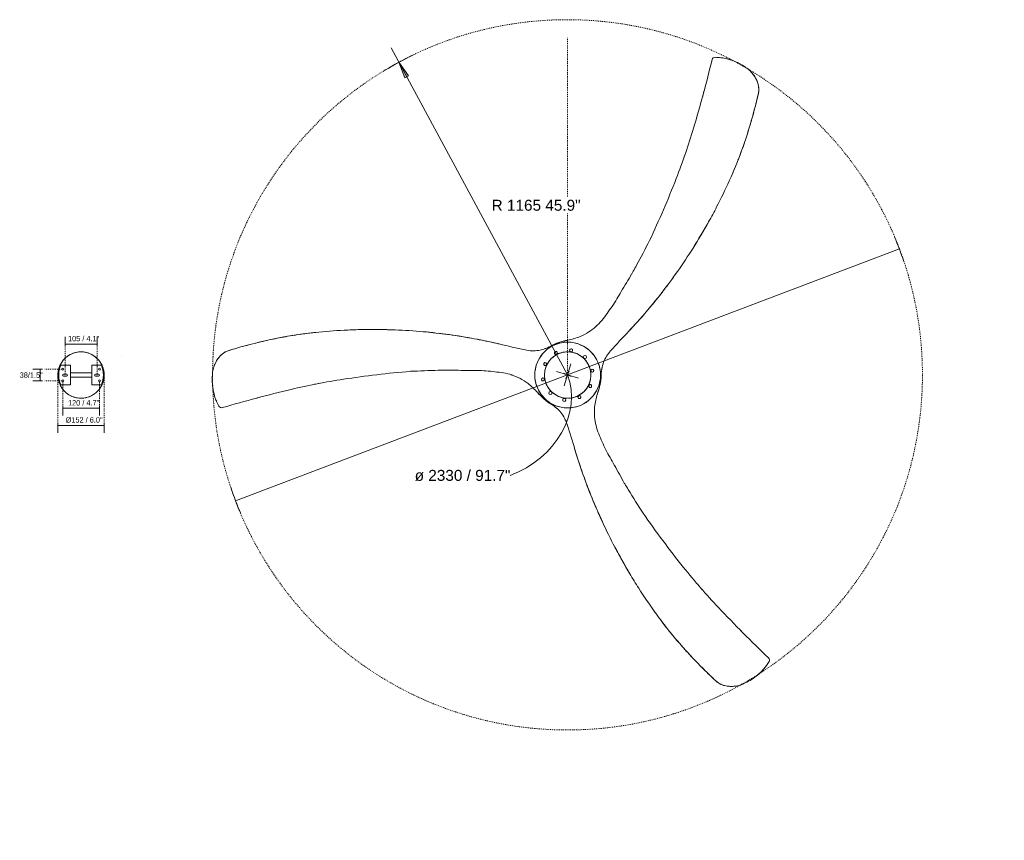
# Model space of a CAD drawing. Header units: millimetres. Extents: x 5573 to 13934, y -3122 to 7760.
# Tile 3 of 3: x 10703 to 13934, y 5068 to 7760. Entities that reach past the tile are written whole.
import ezdxf

# ---------------------------------------------------------------- set-up
doc = ezdxf.new("R2010")
doc.units = ezdxf.units.MM
doc.linetypes.add('Dash', pattern=[6, 3, -3])
doc.linetypes.add('Punto', pattern=[4.7625, 0, -4.7625])
for name, color, linetype, lineweight in [('Aparatos eléctricos', 7, 'Continuous', 15), ('Cotas', 7, 'Continuous', 9), ('Cotas-18', 7, 'Continuous', 9), ('Cotas-8', 7, 'Continuous', 9), ('Elementos de detalle', 7, 'Continuous', 15), ('Lighthing Fixture Detail Wide Black', 7, 'Continuous', 20)]:
    doc.layers.add(name, color=color, linetype=linetype, lineweight=lineweight)
doc.layers.add('Lighthing Fixture Dim Grey Dash', color=7, linetype='Dash', lineweight=15, true_color=0xd2d2d2)
doc.layers.add('Ligthing Fixture ADD', color=7, linetype='Punto', lineweight=9, true_color=0xffffff)
doc.styles.add('Arial', font='arial.ttf', dxfattribs={"height": 36})
doc.styles.add('Arial Narrow_1', font='ARIALN.TTF', dxfattribs={"height": 17.6})
doc.dimstyles.new('Diameter_-_3mm_Arial', dxfattribs={"dimscale": 304.8, "dimtxt": 36.729338, "dimasz": 0, "dimexe": 0.141732, "dimexo": 0, "dimgap": 0.088583, "dimtad": 3, "dimjust": 3, "dimtih": 1, "dimtoh": 1, "dimdec": 0, "dimzin": 0, "dimdsep": 46, "dimtxsty": 'Arial', "dimblk1": 'NONE', "dimblk2": 'NONE', "dimsah": 1, "dimcen": 0.09, "dimadec": 0, "dimazin": 0, "dimtfac": 1, "dimtdec": 4, "dimtix": 1, "dimtmove": 0, "dimatfit": 2, "dimfxl": 1, "dimtvp": 1, "dimtolj": 1, "dimtzin": 0, "dimarcsym": 2})
doc.dimstyles.new('FARO_-_2_2mm_Arial_Narrow_mm_Inch_Left_H', dxfattribs={"dimscale": 304.8, "dimtxt": 18.012385, "dimasz": 0, "dimexe": 0.07874, "dimexo": 0.0625, "dimgap": 0.013123, "dimtad": 3, "dimtih": 1, "dimtoh": 1, "dimdec": 0, "dimzin": 0, "dimdsep": 46, "dimtxsty": 'Arial Narrow_1', "dimblk1": 'NONE', "dimblk2": 'NONE', "dimsah": 1, "dimcen": 0.09, "dimadec": 0, "dimazin": 0, "dimtfac": 1, "dimtdec": 4, "dimtix": 1, "dimtmove": 0, "dimatfit": 3, "dimfxl": 0.026247, "dimfxlon": 1, "dimtvp": 1, "dimtolj": 1, "dimtzin": 0, "dimarcsym": 2})
doc.dimstyles.new('FARO_-_2_2mm_Arial_Narrow_mm_Inch_Right_2', dxfattribs={"dimscale": 304.8, "dimtxt": 18.012385, "dimasz": 0, "dimexe": 0.07874, "dimexo": 0.0625, "dimgap": 0.013123, "dimtad": 1, "dimdec": 0, "dimzin": 0, "dimdsep": 46, "dimtxsty": 'Arial Narrow_1', "dimblk1": 'NONE', "dimblk2": 'NONE', "dimsah": 1, "dimcen": 0.09, "dimadec": 0, "dimazin": 0, "dimtfac": 1, "dimtdec": 4, "dimtix": 1, "dimtmove": 0, "dimatfit": 3, "dimfxl": 0.026247, "dimfxlon": 1, "dimtvp": 1, "dimtolj": 1, "dimtzin": 0, "dimarcsym": 2})
doc.dimstyles.new('Radial_-_3mm_Arial', dxfattribs={"dimscale": 304.8, "dimtxt": 36.729338, "dimasz": 0.177165, "dimexe": 0.177165, "dimexo": 0, "dimgap": 0.103346, "dimtad": 3, "dimjust": 3, "dimtih": 1, "dimtoh": 1, "dimdec": 0, "dimzin": 0, "dimdsep": 46, "dimtxsty": 'Arial', "dimsah": 1, "dimcen": 0.09, "dimdle": 0.177165, "dimadec": 0, "dimazin": 0, "dimtfac": 1, "dimtdec": 4, "dimtix": 1, "dimtmove": 0, "dimatfit": 2, "dimfxl": 1, "dimtvp": 1, "dimtfill": 1, "dimtolj": 1, "dimtzin": 0, "dimarcsym": 2})

# ---------------------------------------------------------------- blocks, each defined once
blk = doc.blocks.new('34200 - 34200 KAUAI Brown ceiling fan-526398-Planta_PDF')
at = {"layer": 'Aparatos eléctricos'}
for p, q in [((-43.1, 1113.6), (-42.8, 1114.3)), ((-45.2, 97.9), (-32.1, 102.9)), ((-27, 104.5), (-9.7, 107.5)), ((1.7, 107.9), (19.1, 106.2)), ((23.8, 105.1), (37.2, 101.2)), ((42.2, 99.3), (57.8, 91.2)), ((-92.3, 56), (-82, 70.2)), ((-78.4, 74), (-68.3, 83.4)), ((-64.3, 86.7), (-49.5, 96)), ((54.5, 93), (54.7, 93)), ((61, 88.9), (72.4, 79.9)), ((64.3, 93), (64.7, 93)), ((76.5, 76.1), (87.8, 62.9)), ((-106.6, 17.1), (-102.3, 34.2)), ((-100.4, 39.3), (-94.4, 52)), ((89.6, 60.1), (97.1, 46.9)), ((99.5, 41.6), (104.6, 26.5)), ((-112.6, 9.3), (-112.8, 9.6)), ((-107.8, -1.3), (-107, 13.3)), ((105.2, 24.4), (107.6, 6.9)), ((107.8, 1.3), (107, -13.3)), ((-105.2, -24.4), (-107.6, -6.9)), ((-99.5, -41.6), (-104.6, -26.5)), ((106.6, -17.1), (102.3, -34.2)), ((-89.6, -60.1), (-97.1, -46.9)), ((-76.5, -76.1), (-87.8, -62.9)), ((92.3, -56), (82, -70.2)), ((100.4, -39.3), (94.4, -52)), ((-61, -88.9), (-72.4, -79.9)), ((-42.2, -99.3), (-57.8, -91.2)), ((64.3, -86.7), (49.5, -96)), ((78.4, -74), (68.3, -83.4)), ((-23.8, -105.1), (-37.2, -101.2)), ((-1.7, -107.9), (-19.1, -106.2)), ((27, -104.5), (9.7, -107.5)), ((45.2, -97.9), (32.1, -102.9)), ((48.3, -102.1), (48.1, -102.4)), ((985.9, -519.4), (986.4, -520)), ((-942.8, -594), (-943.6, -594.2))]:
    blk.add_line(p, q, dxfattribs=at)
for centre, radius, start, end in [((-213.8, 128.4), 139.5, 337.2155, 339.635), ((-48.3, 66.5), 5, 36, 216), ((-48.3, 66.5), 5, 216, 36), ((0, 0), 76.1, 120.1783, 130.7007), ((0, 0), 76.1, 105.375, 115.9805), ((0, 0), 76.1, 90, 102.3121), ((0, 82.1), 5, 90, 180), ((0, 82.1), 5, 180, 270), ((0, 82.1), 5, 0, 90), ((0, 82.1), 5, 270, 360), ((0, 0), 76.1, 88.8618, 90), ((0, 0), 76.1, 75.1783, 85.7007), ((0, 0), 76.1, 60.375, 70.9805), ((48.3, 66.5), 5, 144, 324), ((48.3, 66.5), 5, 324, 144), ((-66.6, -44), 189.7, 42.437, 46.2105), ((-66.6, -44), 189.7, 34.3325, 39.3666), ((0, 0), 110.1, 32.4606, 38.7546), ((71.4, -35.6), 189.7, 154.3325, 159.3666), ((0, 0), 110.1, 151.4244, 158.5461), ((0, 0), 76.1, 150.375, 160.9805), ((0, 0), 76.1, 133.8618, 147.3121), ((0, 0), 76.1, 43.8618, 57.3121), ((0, 0), 76.1, 30.1783, 40.7007), ((0, 0), 76.1, 15.375, 25.9805), ((218, 121), 139.5, 217.2155, 219.635), ((71.4, -35.6), 189.7, 162.437, 166.2105), ((-78.1, 25.4), 5, 72, 252), ((-78.1, 25.4), 5, 252, 72), ((0, 0), 76.1, 178.8618, 192.3121), ((0, 0), 76.1, 165.1783, 175.7007), ((78.1, 25.4), 5, 108, 288), ((0, 0), 76.1, 358.8618, 12.3121), ((78.1, 25.4), 5, 288, 108), ((-78.1, -25.3), 5, 108, 288), ((-78.1, -25.3), 5, 288, 108), ((0, 0), 76.1, 195.375, 205.9805), ((0, 0), 76.1, 330.375, 340.9805), ((78.1, -25.3), 5, 72, 252), ((0, 0), 76.1, 345.1783, 355.7007), ((78.1, -25.3), 5, 252, 72), ((0, 0), 76.1, 210.1783, 220.7007), ((0, 0), 76.1, 223.8618, 237.3121), ((-48.3, -66.4), 5, 144, 324), ((-48.3, -66.4), 5, 324, 144), ((0, 0), 76.1, 300.1783, 310.7007), ((48.3, -66.4), 5, 36, 216), ((48.3, -66.4), 5, 216, 36), ((0, 0), 76.1, 313.8618, 327.3121), ((0, 0), 76.1, 240.375, 250.9805), ((0, 0), 76.1, 255.1783, 265.7007), ((0, -82), 5, 90, 180), ((0, -82), 5, 180, 270), ((0, 0), 76.1, 268.8618, 270), ((0, 0), 76.1, 270, 282.3121), ((0, -82), 5, 360, 90), ((0, -82), 5, 270, 360), ((0, 0), 76.1, 285.375, 295.9805), ((-4.2, -249.2), 139.5, 97.2155, 99.635), ((0, 0), 110.1, 269.4772, 270), ((0, 0), 110.1, 270, 280.2304), ((-4.9, 79.8), 189.7, 274.3325, 279.3666), ((-4.9, 79.8), 189.7, 282.437, 286.2105)]:
    blk.add_arc(centre, radius, start, end, dxfattribs=at)
for centre, major_axis, start_param, end_param in [((1048.5, 448.7), (-301.3, 1394.8), 1.549943, 1.552886), ((-135.7, -1132.2), (-1358.6, 436.4), 4.691536, 4.694479), ((-912.7, 683.7), (1057.2, 958.3), 4.691536, 4.694479)]:
    blk.add_ellipse(centre, major_axis=major_axis, ratio=0.815532, start_param=start_param, end_param=end_param, dxfattribs=at)
for points, knots in [([(17.9, 1163.1), (19.1, 1163.4), (25.9, 1164.8), (32.9, 1165.4), (38.8, 1165.4)], [-0.300398, -0.300398, -0.300398, -0.300398, -0.25, 0, 0, 0, 0]), ([(-34.7, 1130.2), (-34, 1131.2), (-31.2, 1135), (-27.9, 1138.5), (-25.3, 1140.9)], [-0.445186, -0.445186, -0.445186, -0.445186, -0.3333333, 0, 0, 0, 0]), ([(-2.7, 1156), (-0.3, 1157.1), (4.5, 1159.2), (9.4, 1160.8), (11.9, 1161.6)], [-0.6115977, -0.6115977, -0.6115977, -0.6115977, -0.5, -0.388935, -0.388935, -0.388935, -0.388935]), ([(87.3, 1161.8), (93.6, 1160.4), (101.9, 1158.2), (110, 1155.4), (112, 1154.6)], [-1, -1, -1, -1, -0.6666667, -0.5553662, -0.5553662, -0.5553662, -0.5553662]), ([(118, 1152.3), (119.9, 1151.4), (127.8, 1148), (135.4, 1143.9), (140.9, 1140.6)], [-0.4444912, -0.4444912, -0.4444912, -0.4444912, -0.3333333, 0, 0, 0, 0]), ([(-65, 1045), (-63.3, 1050.7), (-56.4, 1073.7), (-49, 1096.5), (-43.1, 1113.6)], [-0.4429511, -0.4429511, -0.4429511, -0.4429511, -0.3333333, 0, 0, 0, 0]), ([(-42.8, 1114.3), (-41.7, 1117.7), (-39.7, 1122.1), (-37.3, 1126.2), (-36.7, 1127.2)], [-1, -1, -1, -1, -0.6666667, -0.5557485, -0.5557485, -0.5557485, -0.5557485]), ([(-88.3, 957.3), (-84.1, 974.9), (-78.2, 998.4), (-71.7, 1021.8), (-70, 1027.7)], [-1, -1, -1, -1, -0.6666667, -0.5535198, -0.5535198, -0.5535198, -0.5535198]), ([(-113.1, 820.7), (-111.4, 834.3), (-108.4, 855), (-104.9, 875.6), (-103.7, 882.7)], [-1, -1, -1, -1, -0.5, -0.23962, -0.23962, -0.23962, -0.23962]), ([(-123.5, 440.2), (-123.7, 442.1), (-124.6, 454.9), (-125.5, 467.7), (-126.1, 478.5)], [-0.5899273, -0.5899273, -0.5899273, -0.5899273, -0.5, 0, 0, 0, 0]), ([(-110.1, 319.7), (-111.1, 326.3), (-114.5, 351), (-117.5, 375.7), (-119.3, 393.8)], [-0.4561622, -0.4561622, -0.4561622, -0.4561622, -0.3333333, 0, 0, 0, 0]), ([(-95, 232), (-98.6, 249.9), (-102.8, 273.3), (-106.6, 296.7), (-107.5, 302.3)], [-1, -1, -1, -1, -0.6666667, -0.5641011, -0.5641011, -0.5641011, -0.5641011]), ([(248.4, -33.6), (265.6, -39.5), (288, -47.5), (310.2, -55.9), (315.5, -58)], [-1, -1, -1, -1, -0.6666667, -0.5641011, -0.5641011, -0.5641011, -0.5641011]), ([(331.9, -64.4), (338.1, -66.9), (361.2, -76.2), (384, -86), (400.6, -93.5)], [-0.4561622, -0.4561622, -0.4561622, -0.4561622, -0.3333333, 0, 0, 0, 0]), ([(442.9, -113), (444.7, -113.9), (456.2, -119.4), (467.7, -125.1), (477.4, -130)], [-0.5899273, -0.5899273, -0.5899273, -0.5899273, -0.5, 0, 0, 0, 0]), ([(-153.4, -198.3), (-167.1, -210.2), (-185.2, -225.6), (-203.6, -240.6), (-208, -244.1)], [-1, -1, -1, -1, -0.6666667, -0.5641011, -0.5641011, -0.5641011, -0.5641011]), ([(-221.8, -255.1), (-227, -259.3), (-246.6, -274.6), (-266.6, -289.5), (-281.3, -300.1)], [-0.4561622, -0.4561622, -0.4561622, -0.4561622, -0.3333333, 0, 0, 0, 0]), ([(767.3, -312.3), (778.2, -320.6), (794.6, -333.6), (810.7, -346.9), (816.2, -351.5)], [-1, -1, -1, -1, -0.5, -0.23962, -0.23962, -0.23962, -0.23962]), ([(-319.4, -327), (-321, -328.1), (-331.6, -335.3), (-342.2, -342.4), (-351.3, -348.4)], [-0.5899273, -0.5899273, -0.5899273, -0.5899273, -0.5, 0, 0, 0, 0]), ([(873.2, -402.1), (886.3, -414.5), (903.7, -431.4), (920.7, -448.7), (925, -453.1)], [-1, -1, -1, -1, -0.6666667, -0.5535198, -0.5535198, -0.5535198, -0.5535198]), ([(-1056.8, -473.9), (-1057.1, -471.8), (-1058, -463.2), (-1058.3, -454.6), (-1058.2, -448.2)], [-0.4444912, -0.4444912, -0.4444912, -0.4444912, -0.3333333, 0, 0, 0, 0]), ([(-1049.7, -505.2), (-1051.7, -499.1), (-1053.9, -490.8), (-1055.5, -482.4), (-1055.9, -480.2)], [-1, -1, -1, -1, -0.6666667, -0.5553662, -0.5553662, -0.5553662, -0.5553662]), ([(937.4, -466.1), (941.5, -470.4), (958, -487.9), (974.1, -505.8), (985.9, -519.4)], [-0.4429511, -0.4429511, -0.4429511, -0.4429511, -0.3333333, 0, 0, 0, 0]), ([(-654.1, -508.2), (-666.8, -513.5), (-686.2, -521.3), (-705.8, -528.6), (-712.5, -531.1)], [-1, -1, -1, -1, -0.5, -0.23962, -0.23962, -0.23962, -0.23962]), ([(-1016.2, -566), (-1017, -565.1), (-1021.6, -559.8), (-1025.7, -554.1), (-1028.6, -549)], [-0.300398, -0.300398, -0.300398, -0.300398, -0.25, 0, 0, 0, 0]), ([(986.4, -520), (988.8, -522.7), (991.6, -526.6), (994, -530.7), (994.5, -531.8)], [-1, -1, -1, -1, -0.6666667, -0.5557485, -0.5557485, -0.5557485, -0.5557485]), ([(996.1, -534.9), (996.6, -536), (998.5, -540.4), (999.9, -545), (1000.6, -548.5)], [-0.445186, -0.445186, -0.445186, -0.445186, -0.3333333, 0, 0, 0, 0]), ([(-999.7, -580.2), (-1001.9, -578.7), (-1006.1, -575.6), (-1010, -572.2), (-1011.8, -570.4)], [-0.6115977, -0.6115977, -0.6115977, -0.6115977, -0.5, -0.388935, -0.388935, -0.388935, -0.388935]), ([(-872.4, -578.7), (-878.2, -580.1), (-901.6, -585.6), (-925.1, -590.6), (-942.8, -594)], [-0.4429511, -0.4429511, -0.4429511, -0.4429511, -0.3333333, 0, 0, 0, 0]), ([(-784.9, -555.1), (-802.2, -560.3), (-825.5, -566.8), (-849, -572.9), (-854.9, -574.4)], [-1, -1, -1, -1, -0.6666667, -0.5535198, -0.5535198, -0.5535198, -0.5535198]), ([(1002.4, -575.6), (1002.2, -578.2), (1001.6, -583.4), (1000.6, -588.5), (1000, -591)], [-0.6115977, -0.6115977, -0.6115977, -0.6115977, -0.5, -0.388935, -0.388935, -0.388935, -0.388935]), ([(-961.4, -595.1), (-962.6, -595), (-967.3, -594.4), (-972, -593.3), (-975.3, -592.2)], [-0.445186, -0.445186, -0.445186, -0.445186, -0.3333333, 0, 0, 0, 0]), ([(-943.6, -594.2), (-947.1, -594.9), (-951.9, -595.4), (-956.6, -595.4), (-957.8, -595.3)], [-1, -1, -1, -1, -0.6666667, -0.5557485, -0.5557485, -0.5557485, -0.5557485]), ([(998.3, -597), (997.9, -598.1), (995.7, -604.8), (992.8, -611.2), (989.8, -616.2)], [-0.300398, -0.300398, -0.300398, -0.300398, -0.25, 0, 0, 0, 0]), ([(938.9, -678.2), (937.2, -679.5), (930.2, -684.6), (922.9, -689.1), (917.3, -692.2)], [-0.4444912, -0.4444912, -0.4444912, -0.4444912, -0.3333333, 0, 0, 0, 0]), ([(962.4, -656.4), (958.1, -661.2), (952.1, -667.3), (945.5, -672.8), (943.9, -674.2)], [-1, -1, -1, -1, -0.6666667, -0.5553662, -0.5553662, -0.5553662, -0.5553662])]:
    blk.add_open_spline(points, degree=3, knots=knots, dxfattribs=at)
for points in [[(-25.3, 1140.9), (-20, 1145.6), (-14.3, 1149.7), (-8.2, 1153.1)], [(112.8, 1026.7), (110.7, 1019.8), (108.6, 1012.8), (106.5, 1005.9)], [(-100.1, 902.1), (-98.3, 911.4), (-94.6, 929.8), (-90.5, 948.2), (-88.3, 957.3)], [(-101.7, 893.6), (-101.2, 896.4), (-100.7, 899.3), (-100.1, 902.1)], [(58.5, 829.6), (57.1, 823.6), (55.7, 817.6), (54.3, 811.6)], [(-128.3, 625.7), (-128.1, 633.3), (-127.7, 648.4), (-127.1, 663.6), (-126.8, 671.1)], [(-128.8, 571.2), (-128.8, 580.3), (-128.8, 598.4), (-128.5, 616.6), (-128.3, 625.7)], [(-121.2, 413.5), (-121.7, 418.5), (-122.2, 423.6), (-122.6, 428.6)], [(-119.3, 393.8), (-119.7, 397.1), (-120.3, 403.7), (-120.9, 410.2), (-121.2, 413.5)], [(5.2, 186.2), (5.7, 184.2), (6.3, 182.2), (6.9, 180.2)], [(-75.7, 117.1), (-75.6, 118.9), (-75.6, 120.7), (-75.6, 122.6)], [(64.7, 93), (64.1, 93.5), (62.9, 94.7), (61.6, 95.9), (60.9, 96.5)], [(-112.8, 9.6), (-113, 8.8), (-113.4, 7.2), (-113.8, 5.5), (-114, 4.6)], [(139.2, 7.1), (140.7, 6.1), (142.3, 5.2), (143.9, 4.3)], [(-163.8, -88.6), (-162.3, -87.1), (-160.9, -85.5), (-159.5, -84)], [(158.7, -97.5), (156.6, -97), (154.6, -96.5), (152.5, -96)], [(400.6, -93.5), (403.7, -94.8), (409.7, -97.5), (415.7, -100.3), (418.7, -101.7)], [(-63.5, -124), (-65.1, -124.8), (-66.7, -125.8), (-68.3, -126.7)], [(48.1, -102.4), (48.9, -102.2), (50.5, -101.7), (52.2, -101.2), (53.1, -100.9)], [(418.7, -101.7), (423.3, -103.8), (427.8, -105.9), (432.4, -108.1)], [(559, -173.9), (566.9, -178.5), (582.6, -187.6), (598.2, -197), (606, -201.7)], [(606, -201.7), (612.4, -205.6), (625.3, -213.6), (638.2, -221.6), (644.6, -225.7)], [(-297.5, -311.7), (-301.6, -314.6), (-305.7, -317.5), (-309.8, -320.4)], [(-281.3, -300.1), (-284, -302.1), (-289.4, -305.9), (-294.8, -309.8), (-297.5, -311.7)], [(-747.7, -364.1), (-741.8, -362.3), (-735.9, -360.5), (-730, -358.7)], [(824.7, -358.6), (826.9, -360.5), (829.1, -362.4), (831.3, -364.3)], [(831.3, -364.3), (838.4, -370.4), (852.5, -382.9), (866.3, -395.7), (873.2, -402.1)], [(-945.5, -415.6), (-938.4, -414), (-931.4, -412.3), (-924.3, -410.6)], [(-430.2, -397.1), (-438, -401.6), (-453.8, -410.7), (-469.7, -419.5), (-477.7, -423.8)], [(-477.7, -423.8), (-484.3, -427.5), (-497.7, -434.7), (-511.1, -441.8), (-517.8, -445.3)], [(689.2, -465.4), (684.7, -461.2), (680.2, -456.9), (675.6, -452.7)], [(-731.2, -537.7), (-740.1, -540.8), (-757.9, -546.7), (-775.9, -552.3), (-784.9, -555.1)], [(-723, -534.8), (-725.7, -535.8), (-728.4, -536.7), (-731.2, -537.7)], [(1000.6, -548.5), (1002.1, -555.4), (1002.7, -562.4), (1002.7, -569.4)], [(-975.3, -592.2), (-982, -590.1), (-988.5, -587.1), (-994.5, -583.6)], [(832.7, -610.9), (827.8, -605.6), (822.8, -600.4), (817.8, -595.1)]]:
    blk.add_open_spline(points, degree=3, dxfattribs=at)
blk = doc.blocks.new('DIMBLOCK9-Planta_PDF Fixing Holes')
at = {"layer": 'Cotas-8', "color": 251, "true_color": 0x5b5b5b}
for p, q in [((10851.4, 6695.9), (10851.4, 6719.9)), ((10851.4, 6695.9), (10956.7, 6695.9)), ((10851.4, 6695.9), (10851.4, 6687.9)), ((10956.7, 6695.9), (10956.7, 6719.9)), ((10956.7, 6695.9), (10956.7, 6687.9))]:
    blk.add_line(p, q, dxfattribs=at)
at = {"layer": 'Cotas-8', "color": 0, "insert": (10861.2, 6722.6), "char_height": 17.6, "width": 102.928, "attachment_point": 1, "line_spacing_factor": 0.974696, "style": 'Arial Narrow_1'}
blk.add_mtext('105 / 4.1"', dxfattribs=at)
blk = doc.blocks.new('_None')
blk = doc.blocks.new('DIMBLOCK10-Planta_PDF Fixing Holes')
at = {"layer": 'Cotas-8', "color": 251, "true_color": 0x5b5b5b}
for p, q in [((10843.9, 6485.2), (10843.9, 6493.2)), ((10843.9, 6485.2), (10964.2, 6485.2)), ((10843.9, 6485.2), (10843.9, 6461.2)), ((10964.2, 6485.2), (10964.2, 6493.2)), ((10964.2, 6485.2), (10964.2, 6461.2))]:
    blk.add_line(p, q, dxfattribs=at)
at = {"layer": 'Cotas-8', "color": 0, "insert": (10861.2, 6512), "char_height": 17.6, "width": 102.928, "attachment_point": 1, "line_spacing_factor": 0.974696, "style": 'Arial Narrow_1'}
blk.add_mtext('120 / 4.7"', dxfattribs=at)
blk = doc.blocks.new('DIMBLOCK11-Planta_PDF Fixing Holes')
at = {"layer": 'Cotas-8', "color": 251, "true_color": 0x5b5b5b}
for p, q in [((10828, 6429.2), (10828, 6437.2)), ((10980.1, 6429.2), (10980.1, 6437.2)), ((10828, 6429.2), (10980.1, 6429.2)), ((10828, 6429.2), (10828, 6405.2)), ((10980.1, 6429.2), (10980.1, 6405.2))]:
    blk.add_line(p, q, dxfattribs=at)
at = {"layer": 'Cotas-8', "color": 0, "insert": (10853.3, 6455.9), "char_height": 17.6, "width": 121.798, "attachment_point": 1, "line_spacing_factor": 0.974696, "style": 'Arial Narrow_1'}
blk.add_mtext('Ø152 / 6.0"', dxfattribs=at)
blk = doc.blocks.new('DIMBLOCK12-Planta_PDF Fixing Holes')
at = {"layer": 'Cotas-8', "color": 251, "true_color": 0x5b5b5b}
for p, q in [((10769.8, 6613.3), (10745.8, 6613.3)), ((10769.8, 6613.3), (10769.8, 6575.4)), ((10769.8, 6613.3), (10777.8, 6613.3)), ((10769.8, 6575.4), (10745.8, 6575.4)), ((10769.8, 6575.4), (10777.8, 6575.4))]:
    blk.add_line(p, q, dxfattribs=at)
at = {"layer": 'Cotas-8', "color": 0, "insert": (10702.6, 6602.8), "char_height": 17.6, "width": 75.824, "attachment_point": 1, "line_spacing_factor": 0.974696, "style": 'Arial Narrow_1'}
blk.add_mtext('38/1.5"', dxfattribs=at)
blk = doc.blocks.new('DIMBLOCK13-Planta_PDF')
at = {"layer": 'Cotas-18', "color": 8, "true_color": 0x787878}
for p, q in [((12500.6, 6595), (13589.9, 7007.9)), ((12500.6, 6595), (11411.2, 6182)), ((12489, 6600.2), (12512.2, 6589.7)), ((12495.3, 6583.3), (12505.8, 6606.6))]:
    blk.add_line(p, q, dxfattribs=at)
for start, end in [(18.6366, 22.8858), (198.6366, 202.8858)]:
    blk.add_arc((12500.6, 6595), 1165, start, end, dxfattribs=at)
blk.add_ellipse((12226.3, 6491), major_axis=(274.2, 104), ratio=0.825217, start_param=4.712389, end_param=6.283185, dxfattribs=at)
at = {"layer": 'Cotas-18', "color": 0, "insert": (11999.1, 6283.2), "char_height": 36, "width": 375.656, "attachment_point": 1, "line_spacing_factor": 0.941778, "style": 'Arial'}
blk.add_mtext('ø 2330 / 91.7"', dxfattribs=at)
blk = doc.blocks.new('DIMBLOCK14-Planta_PDF')
at = {"layer": 'Cotas-18'}
blk.add_hatch(color=256, dxfattribs=at).paths.add_polyline_path([(11947.3, 7620.2), (11966.7, 7569.3), (11979.2, 7576.1)])
for p, q in [((12500.6, 6595), (11921.7, 7667.7)), ((11947.3, 7620.2), (11966.7, 7569.3)), ((11979.2, 7576.1), (11947.3, 7620.2)), ((11966.7, 7569.3), (11979.2, 7576.1)), ((12511.5, 6631.5), (12489.6, 6558.4)), ((12464, 6605.9), (12537.2, 6584))]:
    blk.add_line(p, q, dxfattribs=at)
blk.add_arc((12500.6, 6595), 1165, 115.6959, 121.0075, dxfattribs=at)
at = {"layer": 'Cotas-18', "color": 0, "insert": (12251.7, 7169.3), "char_height": 36, "width": 348.533, "attachment_point": 1, "line_spacing_factor": 0.941778, "style": 'Arial', "bg_fill": 3, "box_fill_scale": 1.25, "bg_fill_color": 256, "bg_fill_true_color": 13158600, "bg_fill_transparency": 0}
blk.add_mtext('R 1165 45.9"', dxfattribs=at)

msp = doc.modelspace()

# ---------------------------------------------------------------- hatches: boundary and pattern name
at = {"layer": 'Elementos de detalle', "lineweight": 9, "true_color": 0xc0c0c0}
h = msp.add_hatch(color=9, dxfattribs=at)
h.paths.add_polyline_path([(10964.2, 6572.1), (10965, 6572.2), (10965.8, 6572.5), (10966.5, 6573), (10967, 6573.7), (10967.4, 6574.5), (10967.5, 6575.4), (10967.4, 6576.2), (10967, 6577), (10966.5, 6577.7), (10965.8, 6578.2), (10965, 6578.5), (10964.2, 6578.7), (10963.3, 6578.5), (10962.5, 6578.2), (10961.8, 6577.7), (10961.3, 6577), (10961, 6576.2), (10960.9, 6575.4), (10961, 6574.5), (10961.3, 6573.7), (10961.8, 6573), (10962.5, 6572.5), (10963.3, 6572.2)])
h.paths.add_polyline_path([(10843.9, 6572.1), (10844.8, 6572.2), (10845.6, 6572.5), (10846.2, 6573), (10846.8, 6573.7), (10847.1, 6574.5), (10847.2, 6575.4), (10847, 6576.3), (10846.8, 6577), (10846.2, 6577.7), (10845.6, 6578.2), (10844.8, 6578.5), (10843.9, 6578.7), (10842.8, 6578.5), (10842.3, 6578.2), (10841.6, 6577.7), (10841, 6577), (10840.7, 6576.2), (10840.6, 6575.4), (10840.7, 6574.5), (10841, 6573.7), (10841.6, 6573), (10842.3, 6572.5), (10843, 6572.2)])
h.paths.add_polyline_path([(10961.7, 6591.1), (10962.7, 6591.3), (10963.3, 6591.5), (10964, 6592), (10964.6, 6593), (10964.8, 6593.5), (10964.9, 6594.3), (10964.8, 6595.2), (10964.5, 6596), (10964, 6596.6), (10963.3, 6597.2), (10962.5, 6597.5), (10961.7, 6597.6), (10951.7, 6597.6), (10950.8, 6597.5), (10950, 6597.2), (10949.3, 6596.6), (10948.9, 6596), (10948.5, 6595.2), (10948.4, 6594.3), (10948.5, 6593.5), (10948.9, 6592.7), (10949.4, 6592), (10950, 6591.5), (10950.8, 6591.2), (10952, 6591.1), (10956.2, 6591.1)])
h.paths.add_polyline_path([(10846.4, 6591.1), (10856.4, 6591.1), (10857.4, 6591.3), (10858, 6591.5), (10858.7, 6592), (10859.2, 6592.7), (10859.5, 6593.5), (10859.6, 6594.5), (10859.5, 6595.2), (10859.2, 6596), (10858.7, 6596.6), (10858, 6597.2), (10857.3, 6597.5), (10856.4, 6597.6), (10846.4, 6597.6), (10845.6, 6597.5), (10844.8, 6597.2), (10844, 6596.6), (10843.6, 6596), (10843.3, 6595.2), (10843.2, 6594.3), (10843.3, 6593.5), (10843.6, 6592.7), (10844.1, 6592), (10844.8, 6591.5), (10845.6, 6591.2)])
h.paths.add_polyline_path([(10843.9, 6610), (10844.8, 6610.1), (10845.6, 6610.5), (10846.2, 6611), (10846.8, 6611.7), (10847.1, 6612.5), (10847.2, 6613.3), (10847, 6614.3), (10846.8, 6615), (10846.2, 6615.7), (10845.6, 6616.2), (10844.8, 6616.5), (10843.9, 6616.6), (10843, 6616.5), (10842.3, 6616.2), (10841.6, 6615.7), (10841, 6615), (10840.7, 6614.2), (10840.6, 6613.3), (10840.7, 6612.4), (10841, 6611.7), (10841.6, 6611), (10842.3, 6610.5), (10843, 6610.1)])
h.paths.add_polyline_path([(10964.2, 6610), (10965, 6610.1), (10965.8, 6610.5), (10966.5, 6611), (10967, 6611.7), (10967.4, 6612.5), (10967.5, 6613.3), (10967.4, 6614.2), (10967, 6615), (10966.5, 6615.7), (10965.8, 6616.2), (10965, 6616.5), (10964.2, 6616.6), (10963.3, 6616.5), (10962.5, 6616.2), (10961.8, 6615.7), (10961.3, 6615), (10961, 6614.2), (10960.9, 6613.3), (10961, 6612.4), (10961.3, 6611.7), (10961.8, 6611), (10962.5, 6610.5), (10963.3, 6610.1)])

# ---------------------------------------------------------------- linework, layer by layer
at = {"layer": 'Lighthing Fixture Detail Wide Black'}
for p, q in [((10869.2, 6626.8), (10837.2, 6626.8)), ((10869.2, 6601.8), (10869.2, 6626.8)), ((10970.9, 6626.8), (10938.9, 6626.8)), ((10938.9, 6626.8), (10938.9, 6601.8)), ((10856.4, 6597.6), (10846.4, 6597.6)), ((10938.9, 6601.8), (10869.2, 6601.8)), ((10869.2, 6601.8), (10869.2, 6586.8)), ((10938.9, 6586.8), (10938.9, 6601.8)), ((10961.7, 6597.6), (10951.7, 6597.6)), ((10837.2, 6561.8), (10869.2, 6561.8)), ((10846.4, 6591.1), (10856.4, 6591.1)), ((10869.2, 6561.8), (10869.2, 6586.8)), ((10869.2, 6586.8), (10938.9, 6586.8)), ((10938.9, 6586.8), (10938.9, 6561.8)), ((10938.9, 6561.8), (10970.9, 6561.8)), ((10951.7, 6591.1), (10961.7, 6591.1))]:
    msp.add_line(p, q, dxfattribs=at)
for centre, radius, start, end in [((8574.3, 8699.3), 4529.2, 343.3818, 346.3326), ((12984.9, 7626.7), 9.98, 89.3279, 166.3326), ((12983.1, 7466.2), 170.5, 69.87, 89.3279), ((12977.6, 7451.4), 186.3, 54.8703, 69.87), ((13034.1, 7522.4), 95.8, 16.121, 58.0627), ((13065.3, 7531.4), 63.4, 347.0599, 16.121), ((11525.9, 7885.1), 1642.9, 341.3572, 347.0599), ((10886.2, 8009.3), 2116.5, 338.6543, 343.3818), ((11822.8, 7785), 1329.6, 335.3697, 341.3572), ((9770.2, 8445.4), 3314.7, 334.8204, 338.6543), ((10996, 8164), 2239.1, 332.946, 335.3697), ((11807, 7749.9), 1328.5, 330.5521, 332.946), ((11056.6, 8173.5), 2190.1, 327.9358, 330.5521), ((8334.2, 9335.7), 4996.8, 331.5367, 332.5863), ((11476, 7910.8), 1695.3, 324.8024, 327.9358), ((12150.8, 7250.9), 648.1, 330.7989, 332.7645), ((15670.3, 5125.7), 3463.6, 148.6857, 149.7935), ((12545.9, 7030), 195.5, 327.7943, 330.7989), ((11330.6, 8013.4), 1873.3, 322.2024, 324.8024), ((11317.2, 7660), 1573.5, 327.7158, 329.7935), ((11428.5, 7937.4), 1749.4, 316.7067, 322.2024), ((10683.3, 8253.4), 2431.9, 322.507, 323.8706), ((12467.6, 6894.8), 189.4, 302.9178, 320.0612), ((11809.3, 5411.4), 1329.6, 95.3697, 101.3572), ((11894.4, 4505.9), 2239.1, 92.946, 95.3697), ((11847.6, 5415.2), 1328.5, 90.5521, 92.946), ((11855.9, 4553.6), 2190.1, 87.9358, 90.5521), ((11873.8, 5048.1), 1695.3, 84.8024, 87.9358), ((11857.6, 4870.9), 1873.3, 82.2024, 84.8024), ((11874.5, 4993.7), 1749.4, 76.7067, 82.2024), ((12467.6, 6894.8), 189.4, 293.325, 302.9178), ((14489.1, 5014.9), 2482.5, 136.0513, 138.0718), ((11871, 5104.2), 1642.9, 101.3572, 107.0599), ((12875.1, 9105.5), 2482.5, 256.0513, 258.0718), ((12501.2, 6594.3), 108, 0, 180), ((12380.2, 6812.3), 139.5, 280.4384, 300.4931), ((12534.5, 6521.7), 189.7, 100.2809, 116.0867), ((12431, 7018.7), 318, 282.639, 290.5327), ((10904, 6594.3), 76.1, 118.0615, 298.0615), ((10904, 6594.3), 76.1, 122.908, 126.5668), ((10904, 6594.3), 76.1, 115.2789, 119.0236), ((10904, 6594.3), 76.1, 298.0615, 118.0615), ((10904, 6594.3), 76.1, 107.7533, 111.4916), ((10904, 6594.3), 76.1, 100.2341, 104.0344), ((10904, 6594.3), 76.1, 92.8301, 96.5291), ((10904, 6594.3), 76.1, 85.2341, 89.0289), ((10904, 6594.3), 76.1, 77.8301, 81.5291), ((10904, 6594.3), 76.1, 70.2341, 74.0289), ((10904, 6594.3), 76.1, 62.8301, 66.5291), ((10904, 6594.3), 76.1, 55.2341, 59.0289), ((11431, 6591.7), 95.8, 136.121, 178.0627), ((11407.7, 6614.2), 63.4, 107.0599, 136.121), ((12387.9, 6799.3), 125.5, 258.0718, 278.0513), ((12501.2, 6594.3), 76.1, 0, 180), ((12735.5, 6589.9), 125.5, 138.0718, 158.0513), ((10917.4, 6594.3), 86.5, 157.9372, 202.0628), ((10904, 6594.3), 76.1, 152.8301, 156.5291), ((10904, 6594.3), 76.1, 145.2341, 149.0289), ((10904, 6594.3), 76.1, 137.8301, 141.5291), ((10904, 6594.3), 76.1, 130.187, 134.0289), ((10904, 6594.3), 76.1, 47.8301, 51.5291), ((10904, 6594.3), 76.1, 40.2341, 44.0289), ((10904, 6594.3), 76.1, 32.8301, 36.5291), ((10904, 6594.3), 76.1, 25.2341, 29.0289), ((10890.7, 6594.3), 86.5, 337.9372, 22.0628), ((12750.6, 6590.1), 139.5, 160.4384, 180.4931), ((10904, 6594.3), 76.1, 175.1969, 179.0423), ((10904, 6594.3), 76.1, 167.9017, 171.5471), ((10904, 6594.3), 76.1, 160.2341, 164.0289), ((10843.9, 6613.3), 3.3, 0, 180), ((10843.9, 6613.3), 3.3, 180, 0), ((10846.4, 6594.3), 3.25, 90, 270), ((10856.4, 6594.3), 3.25, 270, 90), ((10951.7, 6594.3), 3.25, 90, 270), ((10964.2, 6613.3), 3.3, 0, 180), ((10964.2, 6613.3), 3.3, 180, 0), ((10961.7, 6594.3), 3.25, 270, 90), ((10904, 6594.3), 76.1, 17.8301, 21.5291), ((10904, 6594.3), 76.1, 10.2707, 14.0151), ((10904, 6594.3), 76.1, 2.7618, 6.5112), ((10904, 6594.3), 76.1, 355.1969, 359.0423), ((11520.8, 6578.3), 186.3, 174.8703, 189.87), ((12263.7, 3303.5), 3314.7, 94.8204, 98.6543), ((12210.6, 1614.8), 4996.8, 91.5367, 92.5863), ((12107.9, 5962.5), 648.1, 90.7989, 92.7645), ((12101.6, 6415.1), 195.5, 87.7943, 90.7989), ((12188.5, 10073.1), 3463.6, 268.6857, 269.7935), ((12170.4, 5036), 1573.5, 87.7158, 89.7935), ((11973.4, 4190.3), 2431.9, 82.507, 83.8706), ((12257.9, 6414.9), 189.4, 62.9178, 80.0612), ((12501.2, 6594.3), 108, 180, 0), ((12501.2, 6594.3), 76.1, 180, 0), ((10904, 6594.3), 76.1, 182.7618, 186.5112), ((10904, 6594.3), 76.1, 190.3111, 194.0151), ((10904, 6594.3), 76.1, 197.8301, 201.5291), ((10904, 6594.3), 76.1, 205.2341, 209.0289), ((10843.9, 6575.4), 3.3, 360, 180), ((10843.9, 6575.4), 3.3, 180, 360), ((10964.2, 6575.4), 3.3, 0, 180), ((10964.2, 6575.4), 3.3, 180, 360), ((10904, 6594.3), 76.1, 332.8301, 336.5291), ((10904, 6594.3), 76.1, 340.2341, 344.0289), ((10904, 6594.3), 76.1, 347.9017, 351.5471), ((12083.4, 4488.1), 2116.5, 98.6543, 103.3818), ((12257.9, 6414.9), 189.4, 53.325, 62.9178), ((12168.9, 6321.3), 318, 42.639, 50.5327), ((12421.8, 6601.8), 189.7, 340.2809, 356.0867), ((10904, 6594.3), 76.1, 212.8301, 216.5291), ((10904, 6594.3), 76.1, 220.2341, 224.0289), ((10904, 6594.3), 76.1, 227.8301, 231.5291), ((10904, 6594.3), 76.1, 235.2341, 239.0289), ((10904, 6594.3), 76.1, 302.908, 306.5668), ((10904, 6594.3), 76.1, 310.187, 314.0289), ((10904, 6594.3), 76.1, 317.8301, 321.5291), ((10904, 6594.3), 76.1, 325.2341, 329.0289), ((11505.3, 6575.6), 170.5, 189.87, 209.3279), ((12641.8, 2140.9), 4529.2, 103.3818, 106.3326), ((12547.5, 6659.4), 189.7, 220.2809, 236.0867), ((12903.9, 6442.9), 318, 162.639, 170.5327), ((10904, 6594.3), 76.1, 242.8301, 246.5291), ((10904, 6594.3), 76.1, 250.2341, 254.0289), ((10904, 6594.3), 76.1, 257.8301, 261.5291), ((10904, 6594.3), 76.1, 265.2341, 269.0289), ((10904, 6594.3), 76.1, 272.8301, 276.5291), ((10904, 6594.3), 76.1, 280.2341, 284.0344), ((10904, 6594.3), 76.1, 287.7533, 291.4916), ((10904, 6594.3), 76.1, 295.2789, 298.9623), ((12373, 6380.5), 139.5, 40.4384, 60.4931), ((11365.3, 6497), 9.98, 209.3279, 286.3326), ((12380.3, 6393.7), 125.5, 18.0718, 38.0513), ((12778.3, 6473.2), 189.4, 173.325, 182.9178), ((12778.3, 6473.2), 189.4, 182.9178, 200.0612), ((10139.5, 5662.5), 2482.5, 16.0513, 18.0718), ((14847.1, 7339.2), 2431.9, 202.507, 203.8706), ((14200.8, 6851.8), 1749.4, 196.7067, 202.2024), ((14016.2, 7086.9), 1573.5, 207.7158, 209.7935), ((9644.9, 4584.1), 3463.6, 28.6857, 29.7935), ((12856.3, 6337.8), 195.5, 207.7943, 210.7989), ((13245.1, 6569.5), 648.1, 210.7989, 212.7645), ((16958.9, 8832.3), 4996.8, 211.5367, 212.5863), ((14315.6, 6898.6), 1873.3, 202.2024, 204.8024), ((15469.9, 8033.9), 3314.7, 214.8204, 218.6543), ((14154, 6824), 1695.3, 204.8024, 207.9358), ((14591.2, 7055.8), 2190.1, 207.9358, 210.5521), ((14534.2, 7285.5), 2116.5, 218.6543, 223.3818), ((13849.2, 6617.8), 1328.5, 210.5521, 212.946), ((14613.3, 7113), 2239.1, 212.946, 215.3697), ((16287.7, 8942.7), 4529.2, 223.3818, 226.3326), ((13871.7, 6586.5), 1329.6, 215.3697, 221.3572), ((14106.8, 6793.6), 1642.9, 221.3572, 227.0599), ((13153.5, 5659.2), 9.98, 329.3279, 46.3326), ((13015.5, 5741.1), 170.5, 309.87, 329.3279), ((13030.8, 5637.3), 63.4, 227.0599, 256.121), ((13005.3, 5753.2), 186.3, 294.8703, 309.87), ((13038.6, 5668.7), 95.8, 256.121, 298.0627)]:
    msp.add_arc(centre, radius, start, end, dxfattribs=at)
at = {"layer": 'Lighthing Fixture Dim Grey Dash'}
msp.add_line((12500.6, 6595), (12500.6, 7700), dxfattribs=at)
at = {"layer": 'Lighthing Fixture Dim Grey Dash', "lineweight": 9}
for p, q in [((10851.4, 6597.6), (10851.4, 6707.6)), ((10956.7, 6597.6), (10956.7, 6707.6)), ((10840.6, 6613.3), (10785.6, 6613.3)), ((10828, 6595), (10828, 6430)), ((10980.1, 6595), (10980.1, 6430)), ((10840.6, 6575.4), (10785.6, 6575.4)), ((10843.9, 6572.1), (10843.9, 6492.1)), ((10964.2, 6572.1), (10964.2, 6492.1))]:
    msp.add_line(p, q, dxfattribs=at)
at = {"layer": 'Lighthing Fixture Dim Grey Dash'}
msp.add_circle((12500.6, 6595), 1165, dxfattribs=at)
at = {"layer": 'Ligthing Fixture ADD'}
msp.add_line((11037.2, 6658.6), (11040.2, 6658.6), dxfattribs=at)
at = {"layer": 'Ligthing Fixture ADD', "lineweight": 15}
for p, q in [((12366.8, 6658.6), (12362.8, 6658.6)), ((12512.4, 6447.3), (12514.3, 6443.9))]:
    msp.add_line(p, q, dxfattribs=at)

# ---------------------------------------------------------------- block references
at = {"layer": 'Aparatos eléctricos', "extrusion": (0, 0, -1), "rotation": 151.9384590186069}
msp.add_blockref('34200 - 34200 KAUAI Brown ceiling fan-526398-Planta_PDF', (-12501.2, 6594.3), dxfattribs=at)

# ---------------------------------------------------------------- dimensions: what is measured, and where the dimension line sits
at = {"layer": 'Cotas', "color": 8, "true_color": 0x787878}
dim = msp.add_diameter_dim_2p(p1=(13589.9, 7007.9), p2=(11411.2, 6182), dimstyle='Diameter_-_3mm_Arial', override={"dimpost": 'ø<>'}, dxfattribs=at)
dim.commit()
dim.dimension.update_dxf_attribs({"geometry": 'DIMBLOCK13-Planta_PDF', "text_midpoint": (12460.3, 6701.2)})
at = {"layer": 'Cotas', "color": 251, "true_color": 0x5b5b5b}
for base, p1, p2, override, picture, middle in [((10956.7, 6695.9), (10851.4, 6687.9), (10956.7, 6687.9), {"dimpost": '<>', "dimfxl": 105.264859}, 'DIMBLOCK9-Planta_PDF Fixing Holes', (10904, 6711.3)), ((10964.2, 6485.2), (10843.9, 6493.2), (10964.2, 6493.2), {"dimpost": '<>', "dimfxl": 120.276998}, 'DIMBLOCK10-Planta_PDF Fixing Holes', (10904, 6500.6))]:
    dim = msp.add_linear_dim(base=base, p1=p1, p2=p2, dimstyle='FARO_-_2_2mm_Arial_Narrow_mm_Inch_Right_2', override=override, dxfattribs=at)
    dim.commit()
    dim.dimension.update_dxf_attribs({"geometry": picture, "text_midpoint": middle})
dim = msp.add_linear_dim(base=(10769.8, 6575.4), p1=(10777.8, 6613.3), p2=(10777.8, 6575.4), angle=90, dimstyle='FARO_-_2_2mm_Arial_Narrow_mm_Inch_Left_H', override={"dimpost": '<>', "dimfxl": 37.973689}, dxfattribs=at)
dim.commit()
dim.dimension.update_dxf_attribs({"geometry": 'DIMBLOCK12-Planta_PDF Fixing Holes', "text_midpoint": (10726.8, 6594.3)})
dim = msp.add_linear_dim(base=(10980.1, 6429.2), p1=(10828, 6437.2), p2=(10980.1, 6437.2), text='Ø<>', dimstyle='FARO_-_2_2mm_Arial_Narrow_mm_Inch_Right_2', override={"dimpost": '<>', "dimfxl": 152.126907}, dxfattribs=at)
dim.commit()
dim.dimension.update_dxf_attribs({"geometry": 'DIMBLOCK11-Planta_PDF Fixing Holes', "text_midpoint": (10904, 6444.8)})

# ---------------------------------------------------------------- next in the draw order: dimensions: what is measured, and where the dimension line sits
at = {"layer": 'Cotas'}
dim = msp.add_radius_dim(center=(12500.6, 6595), mpoint=(11947.3, 7620.2), dimstyle='Radial_-_3mm_Arial', override={"dimpost": 'R<>'}, dxfattribs=at)
dim.commit()
dim.dimension.update_dxf_attribs({"geometry": 'DIMBLOCK14-Planta_PDF', "text_midpoint": (12399.6, 7171.7)})

doc.saveas('drawing.dxf')
